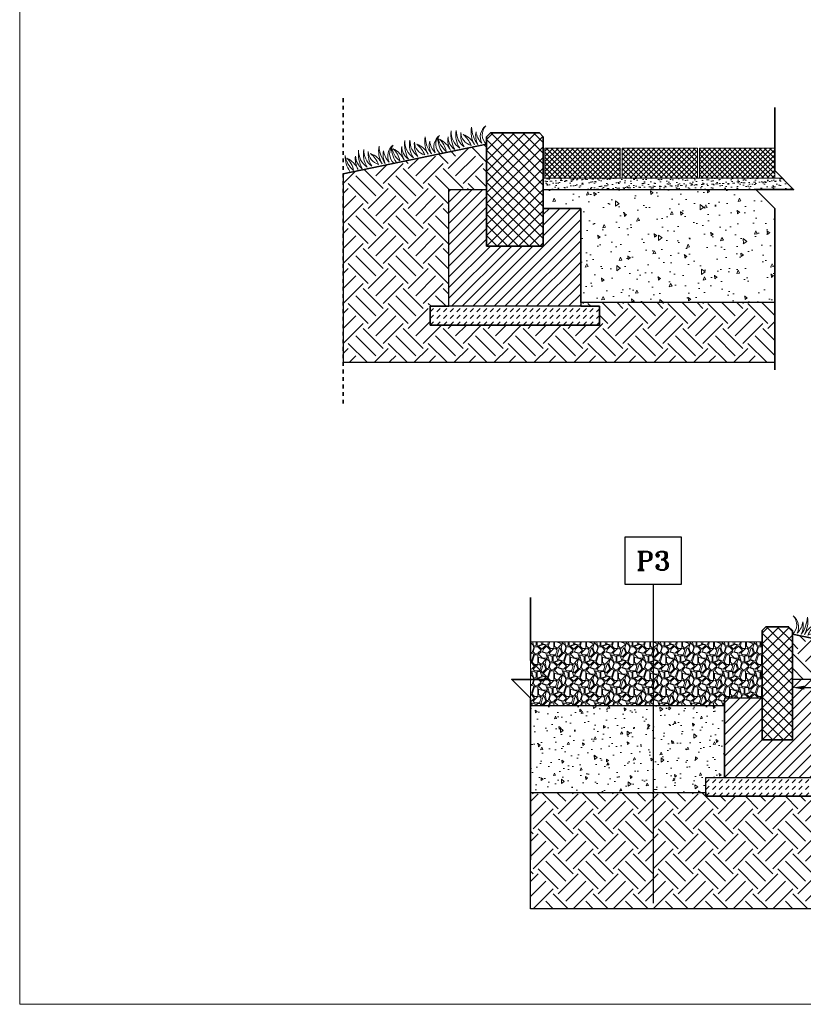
# Model space of a CAD drawing. Header units: millimetres. Extents: x 0 to 6535399, y 0 to 6021678.
# Tile 57 of 59: x 6534721 to 6534929, y 6021155 to 6021417. Entities that reach past the tile are written whole.
import ezdxf
from ezdxf import colors
from ezdxf.entities.mleader import LeaderData, LeaderLine
from ezdxf.math import Vec2, Vec3

# ---------------------------------------------------------------- set-up
doc = ezdxf.new("R2010")
doc.units = ezdxf.units.MM
doc.linetypes.add('0.5_0.5', pattern=[1, 0.5, -0.5])
for name, color, linetype, lineweight in [('!DETALE', 4, 'Continuous', 20), ('Detale', 6, 'Continuous', 20), ('PZT', 7, 'Continuous', 5), ('Sciany', 7, 'Continuous', 35), ('Wypelnienia', 252, 'Continuous', 13)]:
    doc.layers.add(name, color=color, linetype=linetype, lineweight=lineweight)
doc.layers.add('opisy', color=7, linetype='Continuous')
doc.layers.add('Widokowa', color=4, linetype='Continuous')
doc.styles.add('R_G detal', font='isocpeui.ttf')
doc.styles.add('ROMANT', font='romant.shx')

# ---------------------------------------------------------------- blocks, each defined once
blk = doc.blocks.new('KOSTKA 8 CM')
at = {"lineweight": 13}
h = blk.add_hatch(dxfattribs=at)
h.set_pattern_fill('ANSI37', color=256, scale=0.2999999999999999, angle=-1.190779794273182e-11, style=0)
h.set_pattern_definition([(44.9999999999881, (-8.964887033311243, -5.999998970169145), (-0.6735192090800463, 0.6735192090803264), []), (134.9999999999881, (-8.964887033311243, -5.999998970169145), (-0.6735192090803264, -0.6735192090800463), [])])
h.paths.add_polyline_path([(-10, -1.029829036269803e-06), (10, 1.029829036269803e-06), (10, -7.999998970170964), (-10.00000000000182, -8.000001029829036)])
at = {"layer": '!DETALE'}
blk.add_lwpolyline([(-10, -1.029829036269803e-06), (10, 1.029829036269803e-06), (10, -7.999998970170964), (-10.00000000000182, -8.000001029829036)], close=True, dxfattribs=at)

msp = doc.modelspace()

# ---------------------------------------------------------------- hatches: boundary and pattern name
at = {"layer": 'Wypelnienia'}
h = msp.add_hatch(dxfattribs=at)
h.set_pattern_fill('_USER', color=256, scale=2, angle=45, style=0, double=1, pattern_type=0)
h.set_pattern_definition([(45, (6534844.928218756, 6021356.632483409), (-1.414213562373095, 1.414213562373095), []), (135, (6534844.928218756, 6021356.632483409), (-1.414213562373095, -1.414213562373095), [])])
h.paths.add_polyline_path([(6534859.928218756, 6021385.632483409), (6534859.928218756, 6021356.632483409), (6534844.928218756, 6021356.632483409), (6534844.928218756, 6021385.632483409), (6534845.928218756, 6021386.632483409), (6534858.928218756, 6021386.632483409)])
h = msp.add_hatch(dxfattribs=at)
h.set_pattern_fill('EARTH', color=256, scale=30, angle=45, style=0, double=1)
h.set_pattern_definition([(45, (6534806.87158867, 6021330.79363465), (8.326672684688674e-16, 10.60660171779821), [7.5, -7.5]), (45, (6534804.882850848, 6021332.782372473), (8.326672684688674e-16, 10.60660171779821), [7.5, -7.5]), (45, (6534802.894113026, 6021334.771110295), (8.326672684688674e-16, 10.60660171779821), [7.5, -7.5]), (135, (6534802.894113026, 6021336.09693551), (-10.60660171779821, 1.460637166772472e-15), [7.5, -7.5]), (135, (6534804.882850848, 6021338.085673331), (-10.60660171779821, 1.460637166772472e-15), [7.5, -7.5]), (135, (6534806.87158867, 6021340.074411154), (-10.60660171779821, 1.460637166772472e-15), [7.5, -7.5])])
h.paths.add_polyline_path([(6534921.428120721, 6021341.632483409), (6534869.927945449, 6021341.632483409), (6534869.927945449, 6021340.632483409), (6534874.927945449, 6021340.632483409), (6534874.927945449, 6021335.632483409), (6534829.927945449, 6021335.632483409), (6534829.927945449, 6021340.632483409), (6534834.927945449, 6021340.632483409), (6534834.927945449, 6021371.632483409), (6534844.927945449, 6021371.632483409), (6534844.927945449, 6021383.632483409), (6534806.87158867, 6021375.79363465), (6534806.87158867, 6021325.79363465), (6534921.428120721, 6021325.79363465)])
h = msp.add_hatch(dxfattribs=at)
h.set_pattern_fill('AR-SAND', color=256, angle=45, style=0, double=1)
h.set_pattern_definition([(82.50000000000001, (6534852.927945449, 6021371.632483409), (-1.407013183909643, 1.31792712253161), [0, -1.519999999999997, 0, -1.699999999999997, 0, -1.624999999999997]), (52.5, (6534852.927945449, 6021371.632483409), (-0.7441375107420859, 3.246979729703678), [0, -0.82, 0, -1.37, 0, -0.525]), (12.5, (6534852.058204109, 6021370.762742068), (2.198029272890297, 2.206032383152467), [0, -0.5, 0, -1.8, 0, -2.35]), (2.499999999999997, (6534852.058204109, 6021370.762742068), (1.505042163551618, 2.746262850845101), [0, -0.25, 0, -1.18, 0, -1.35])])
h.paths.add_polyline_path([(6534859.928218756, 6021371.632483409), (6534926.428120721, 6021371.632483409), (6534923.428036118, 6021374.632568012), (6534859.928218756, 6021374.632560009)])
h = msp.add_hatch(dxfattribs=at)
h.set_pattern_fill('_USER', color=256, scale=2, angle=45, style=0, pattern_type=0)
h.set_pattern_definition([(45, (6534834.927945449, 6021345.632483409), (-1.414213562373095, 1.414213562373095), [])])
h.paths.add_polyline_path([(6534844.927945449, 6021371.632483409), (6534844.927945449, 6021356.632483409), (6534859.928218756, 6021356.632483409), (6534859.928218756, 6021366.632483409), (6534869.927945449, 6021366.632483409), (6534869.927945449, 6021340.632483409), (6534834.927945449, 6021340.632483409), (6534834.927945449, 6021371.632483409)])
h = msp.add_hatch(dxfattribs=at)
h.set_pattern_fill('AR-CONC', color=256, scale=0.05, angle=45, style=0, double=1)
h.set_pattern_definition([(94.99999999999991, (6515413.81549694, 6017165.975205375), (7.00473251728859, 5.877668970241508), [0.9525, -10.4775]), (40.00000000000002, (6515413.81549694, 6017165.975205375), (-8.000922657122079, 5.508836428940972), [0.762, -8.3820292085]), (145.4514447, (6515414.399222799, 6017166.465009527), (-0.996189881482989, 11.38650510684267), [0.8095004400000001, -8.90451223]), (91.1841999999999, (6515412.019445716, 6017167.7712566), (11.07051216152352, 8.097670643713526), [1.428749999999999, -15.71625]), (141.63555761, (6515412.94198672, 6017168.446062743), (-0.3543308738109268, 17.14133818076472), [1.214251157, -13.356780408]), (36.18415117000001, (6515412.019445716, 6017167.7712566), (-0.3543308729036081, 17.14133818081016), [1.1429983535, -12.572986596]), (66, (6515413.366484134, 6017168.220269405), (8.975998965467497, 1.744757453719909), [0.9524999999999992, -10.47749999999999]), (11.00000000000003, (6515413.366484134, 6017168.220269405), (-4.326996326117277, 8.697059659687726), [0.762, -8.382]), (116.451445, (6515414.114484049, 6017168.365665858), (4.649002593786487, 10.44181713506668), [0.8095004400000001, -8.90449688]), (82.50000000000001, (6515413.81549694, 6017165.975205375), (-2.880273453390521, 3.098670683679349), [0, -8.280399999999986, 0, -8.508999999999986, 0, -8.413749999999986]), (52.49999999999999, (6515413.81549694, 6017165.975205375), (-1.179486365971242, 5.904350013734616), [0, -4.8514, 0, -8.0899, 0, -3.20675]), (12.5, (6515411.812899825, 6017163.97260826), (4.99639315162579, 4.591309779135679), [0, -3.175, 0, -9.906, 0, -13.1445]), (2.499999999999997, (6515410.914874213, 6017163.074582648), (4.338195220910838, 6.136119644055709), [0, -4.1275, 0, -6.578600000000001, 0, -9.3345])])
h.paths.add_polyline_path([(6534921.428120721, 6021341.632483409), (6534869.927945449, 6021341.632483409), (6534869.927945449, 6021366.632483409), (6534859.928218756, 6021366.632483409), (6534859.928218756, 6021371.632483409), (6534907.113476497, 6021371.632483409), (6534916.428120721, 6021371.632483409), (6534921.428120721, 6021366.632483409), (6534921.428120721, 6021356.632483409)])
h = msp.add_hatch(dxfattribs=at)
h.set_pattern_fill('DASH', color=256, scale=10, angle=45, style=0)
h.set_pattern_definition([(45, (6534829.927945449, 6021335.632483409), (1.387778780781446e-16, 1.767766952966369), [1.25, -1.25])])
h.paths.add_polyline_path([(6534874.927945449, 6021340.632483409), (6534829.927945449, 6021340.632483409), (6534829.927945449, 6021335.632483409), (6534874.927945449, 6021335.632483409)])
h = msp.add_hatch(dxfattribs=at)
h.set_pattern_fill('EARTH', color=256, scale=30, angle=45, style=0, double=1)
h.set_pattern_definition([(45, (6534836.090859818, 6021180.770502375), (8.326672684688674e-16, 10.60660171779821), [7.5, -7.5]), (45, (6534834.102121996, 6021182.759240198), (8.326672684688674e-16, 10.60660171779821), [7.5, -7.5]), (45, (6534832.113384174, 6021184.74797802), (8.326672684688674e-16, 10.60660171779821), [7.5, -7.5]), (135, (6534832.113384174, 6021186.073803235), (-10.60660171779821, 1.460637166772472e-15), [7.5, -7.5]), (135, (6534834.102121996, 6021188.062541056), (-10.60660171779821, 1.460637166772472e-15), [7.5, -7.5]), (135, (6534836.090859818, 6021190.051278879), (-10.60660171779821, 1.460637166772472e-15), [7.5, -7.5])])
h.paths.add_polyline_path([(6534856.59082714, 6021211.609434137), (6534903.090761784, 6021211.609351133), (6534903.090761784, 6021210.609351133), (6534941.090761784, 6021210.609351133), (6534941.090761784, 6021215.609351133), (6534936.090761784, 6021215.609351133), (6534936.090761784, 6021241.609351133), (6534926.090761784, 6021241.609351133), (6534926.090761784, 6021253.609351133), (6534964.147118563, 6021245.770502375), (6534964.147118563, 6021180.770502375), (6534856.59082714, 6021180.77058538)])
h = msp.add_hatch(dxfattribs=at)
h.set_pattern_fill('_USER', color=256, scale=2, angle=45, style=0, double=1, pattern_type=0)
h.set_pattern_definition([(45, (6534918.090761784, 6021225.609351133), (-1.414213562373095, 1.414213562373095), []), (135, (6534918.090761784, 6021225.609351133), (-1.414213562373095, -1.414213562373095), [])])
h.paths.add_polyline_path([(6534918.090761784, 6021254.609351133), (6534918.090761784, 6021225.609351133), (6534926.090761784, 6021225.609351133), (6534926.090761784, 6021254.609351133), (6534925.090761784, 6021255.609351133), (6534919.090761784, 6021255.609351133)])
h = msp.add_hatch(dxfattribs=at)
h.set_pattern_fill('GRAVEL', color=256, scale=6, angle=45, style=0, double=1, pattern_type=2)
h.set_pattern_definition([(45, (6508168.928465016, 5994156.326007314), (8.881784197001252e-16, 8.485281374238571), [1.8, -4.199999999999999]), (45, (6508171.04978536, 5994159.295855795), (8.881784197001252e-16, 8.485281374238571), [1.5, -4.5]), (45, (6508170.625521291, 5994159.295855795), (8.881784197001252e-16, 8.485281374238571), [1.2, -4.800000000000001]), (45, (6508168.292068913, 5994159.08372376), (8.881784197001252e-16, 8.485281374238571), [0.8999999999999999, -0.8999999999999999, 1.2, -3]), (45, (6508168.079936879, 5994159.295855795), (8.881784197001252e-16, 8.485281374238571), [1.2, -0.3, 1.5, -3]), (45, (6508165.322220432, 5994158.235195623), (8.881784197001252e-16, 8.485281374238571), [1.5, -4.5]), (45, (6508169.14059705, 5994162.47783631), (8.881784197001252e-16, 8.485281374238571), [1.5, -4.5]), (135, (6508167.231408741, 5994156.326007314), (-8.48528137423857, 1.77635683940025e-15), [0.8999999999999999, -5.1]), (135, (6508164.685824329, 5994160.144383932), (-8.48528137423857, 1.77635683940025e-15), [0.6000000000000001, -5.4]), (135, (6508168.928465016, 5994156.326007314), (-8.48528137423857, 1.77635683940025e-15), [0.8999999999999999, -5.1]), (135, (6508165.534352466, 5994160.568648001), (-8.48528137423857, 1.77635683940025e-15), [0.3, -5.699999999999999]), (135, (6508167.443540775, 5994159.08372376), (-8.48528137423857, 1.77635683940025e-15), [0.8999999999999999, -5.1]), (135, (6508169.352729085, 5994158.023063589), (-8.48528137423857, 1.77635683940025e-15), [1.5, -4.5]), (135, (6508166.807144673, 5994161.417176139), (-8.48528137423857, 1.77635683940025e-15), [0.8999999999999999, -5.1]), (135, (6508168.928465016, 5994160.144383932), (-8.48528137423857, 1.77635683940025e-15), [1.2, -4.800000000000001]), (135, (6508169.14059705, 5994160.356515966), (-8.48528137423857, 1.77635683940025e-15), [1.2, -4.800000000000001]), (135, (6508171.474049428, 5994158.871591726), (-8.48528137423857, 1.77635683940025e-15), [0.6000000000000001, -5.4]), (135, (6508171.474049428, 5994160.144383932), (-8.48528137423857, 1.77635683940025e-15), [1.5, -4.5]), (90, (6508168.079936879, 5994156.326007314), (-4.242640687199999, 4.242640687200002), [2.545584, -5.939697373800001]), (90, (6508168.292068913, 5994156.962403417), (-4.242640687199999, 4.242640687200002), [1.272792, -7.2124893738]), (90, (6508167.867804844, 5994161.205044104), (-4.242640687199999, 4.242640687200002), [1.6970562, -6.788225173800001]), (90, (6508167.65567281, 5994161.417176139), (-4.242640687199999, 4.242640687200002), [1.272792, -7.2124893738]), (180, (6508166.595012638, 5994159.507987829), (-4.242640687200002, -4.242640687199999), [0.424266, -8.0610153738]), (180, (6508168.079936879, 5994156.326007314), (-4.242640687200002, -4.242640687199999), [0.8485259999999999, -7.6367553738]), (180, (6508168.079936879, 5994158.871591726), (-4.242640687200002, -4.242640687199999), [0.8485259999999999, -7.6367553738]), (180, (6508168.079936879, 5994160.99291207), (-4.242640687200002, -4.242640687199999), [0.8485259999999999, -7.6367553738]), (180, (6508168.504200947, 5994163.114232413), (-4.242640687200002, -4.242640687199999), [1.272792, -7.2124893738]), (180, (6508168.716332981, 5994162.902100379), (-4.242640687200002, -4.242640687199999), [0.8485259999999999, -7.6367553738]), (180, (6508168.079936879, 5994163.114232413), (-4.242640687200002, -4.242640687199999), [0.8485259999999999, -7.6367553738]), (180, (6508170.625521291, 5994158.023063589), (-4.242640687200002, -4.242640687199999), [1.272792, -7.2124893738]), (71.5650512, (6508169.352729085, 5994161.841440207), (4.242640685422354, 4.242640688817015), [0.6707999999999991, -12.74560786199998]), (71.5650512, (6508169.352729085, 5994159.720119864), (4.242640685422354, 4.242640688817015), [0.6707999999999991, -12.74560786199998]), (71.5650512, (6508166.595012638, 5994159.507987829), (4.242640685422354, 4.242640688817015), [1.341599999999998, -12.07480786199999]), (71.5650512, (6508165.7464845, 5994160.780780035), (4.242640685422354, 4.242640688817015), [1.341599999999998, -12.07480786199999]), (71.5650512, (6508166.807144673, 5994159.720119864), (4.242640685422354, 4.242640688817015), [1.341599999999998, -12.07480786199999]), (71.5650512, (6508168.504200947, 5994163.114232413), (4.242640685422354, 4.242640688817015), [1.341599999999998, -12.07480786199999]), (71.5650512, (6508166.595012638, 5994156.962403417), (4.242640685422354, 4.242640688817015), [2.012459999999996, -11.40394786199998]), (71.5650512, (6508166.382880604, 5994157.174535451), (4.242640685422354, 4.242640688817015), [2.012459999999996, -11.40394786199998]), (71.5650512, (6508164.685824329, 5994158.871591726), (4.242640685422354, 4.242640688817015), [2.012459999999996, -11.40394786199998]), (108.43494882, (6508167.019276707, 5994160.780780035), (-4.242640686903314, 4.242640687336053), [0.6708, -12.745607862]), (108.43494882, (6508169.14059705, 5994162.47783631), (-4.242640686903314, 4.242640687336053), [0.6708, -8.050007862, 1.3416, -3.354]), (108.43494882, (6508169.14059705, 5994161.629308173), (-4.242640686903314, 4.242640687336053), [1.3416, -12.074807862]), (108.43494882, (6508166.170748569, 5994159.507987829), (-4.242640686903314, 4.242640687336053), [1.3416, -12.074807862]), (108.43494882, (6508165.958616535, 5994159.295855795), (-4.242640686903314, 4.242640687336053), [1.3416, -12.074807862]), (108.43494882, (6508167.019276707, 5994161.205044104), (-4.242640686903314, 4.242640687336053), [2.01246, -11.403947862]), (161.5650512, (6508167.019276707, 5994159.08372376), (-4.242640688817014, 4.242640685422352), [0.6707999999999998, -12.745607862]), (161.5650512, (6508170.201257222, 5994161.417176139), (-4.242640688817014, 4.242640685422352), [0.6707999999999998, -12.745607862]), (161.5650512, (6508170.625521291, 5994159.295855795), (-4.242640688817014, 4.242640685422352), [1.3416, -12.074807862]), (161.5650512, (6508170.201257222, 5994159.295855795), (-4.242640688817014, 4.242640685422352), [1.3416, -12.074807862]), (161.5650512, (6508167.65567281, 5994162.689968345), (-4.242640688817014, 4.242640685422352), [1.3416, -12.074807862]), (161.5650512, (6508166.382880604, 5994157.174535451), (-4.242640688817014, 4.242640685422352), [1.3416, -12.074807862]), (161.5650512, (6508170.201257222, 5994157.59879952), (-4.242640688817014, 4.242640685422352), [2.012459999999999, -11.403947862]), (198.43494882, (6508169.14059705, 5994161.629308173), (-4.242640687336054, -4.242640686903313), [1.3416, -12.074807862]), (198.43494882, (6508169.564861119, 5994161.629308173), (-4.242640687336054, -4.242640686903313), [1.3416, -12.074807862]), (198.43494882, (6508168.504200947, 5994156.326007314), (-4.242640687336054, -4.242640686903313), [0.6708, -12.745607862]), (198.43494882, (6508168.079936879, 5994159.295855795), (-4.242640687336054, -4.242640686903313), [0.6708, -12.745607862]), (198.43494882, (6508167.65567281, 5994161.417176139), (-4.242640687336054, -4.242640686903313), [0.6708, -12.745607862])])
h.paths.add_polyline_path([(6534918.090761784, 6021236.609351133), (6534908.090761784, 6021236.609351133), (6534908.090770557, 6021234.60936463), (6534856.59082714, 6021234.60947564), (6534856.59082714, 6021251.60947564), (6534918.090761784, 6021251.609392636)])
h = msp.add_hatch(dxfattribs=at)
h.set_pattern_fill('_USER', color=256, scale=2, angle=45, style=0, pattern_type=0)
h.set_pattern_definition([(45, (6534908.090761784, 6021215.609351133), (-1.414213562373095, 1.414213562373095), [])])
h.paths.add_polyline_path([(6534926.090761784, 6021241.609351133), (6534926.090761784, 6021225.609351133), (6534918.090761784, 6021225.609351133), (6534918.090761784, 6021236.609351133), (6534908.090761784, 6021236.609351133), (6534908.090761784, 6021215.609351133), (6534936.090761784, 6021215.609351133), (6534936.090761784, 6021241.609351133)])
h = msp.add_hatch(dxfattribs=at)
h.set_pattern_fill('AR-CONC', color=256, angle=45, style=0, double=1)
h.set_pattern_definition([(94.99999999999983, (6534831.090859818, 6021200.609351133), (5.515519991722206, 4.628070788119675), [0.7499999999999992, -8.249999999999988]), (40, (6534831.090859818, 6021200.609351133), (-6.299921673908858, 4.337681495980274), [0.5999999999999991, -6.599999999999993]), (145.4514, (6534831.550486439, 6021200.995023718), (-0.7843946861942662, 8.965752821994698), [0.6374019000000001, -7.01142112]), (91.18419999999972, (6534829.676646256, 6021202.023564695), (8.71693000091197, 6.37613765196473), [1.125, -12.375]), (141.6356, (6534830.40305742, 6021202.554909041), (-0.2789901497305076, 13.49711689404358), [0.95610288, -10.51713]), (36.1842, (6534829.676646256, 6021202.023564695), (-0.2790006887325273, 13.49711667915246), [0.9, -9.9]), (66, (6534830.737306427, 6021202.377118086), (7.067715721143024, 1.3738247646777), [0.7499999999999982, -8.249999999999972]), (11.00000000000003, (6534830.737306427, 6021202.377118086), (-3.40708593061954, 6.848084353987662), [0.6, -6.6]), (116.4514, (6534831.326282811, 6021202.491603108), (3.660636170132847, 8.2219061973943), [0.6374019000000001, -7.01142112]), (82.50000000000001, (6534831.090859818, 6021200.609351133), (-2.267931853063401, 2.439898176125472), [0, -6.519999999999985, 0, -6.699999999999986, 0, -6.624999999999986]), (52.5, (6534831.090859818, 6021200.609351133), (-0.9287294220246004, 4.649094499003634), [0, -3.82, 0, -6.37, 0, -2.525]), (12.5, (6534829.514011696, 6021199.032503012), (3.934181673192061, 3.615207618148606), [0, -2.5, 0, -7.8, 0, -10.35]), (2.499999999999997, (6534828.806904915, 6021198.32539623), (3.415899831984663, 4.831598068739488), [0, -3.25, 0, -5.18, 0, -7.35])])
h.paths.add_polyline_path([(6534856.59082714, 6021211.609434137), (6534903.090761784, 6021211.609351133), (6534903.090761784, 6021215.609351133), (6534908.090761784, 6021215.609351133), (6534908.090770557, 6021234.6093877), (6534863.905248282, 6021234.6093877), (6534856.590851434, 6021234.60947564), (6534856.59082714, 6021216.609434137)])
h = msp.add_hatch(dxfattribs=at)
h.set_pattern_fill('DASH', color=256, scale=10, angle=45, style=0)
h.set_pattern_definition([(45, (6534903.090761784, 6021210.609351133), (1.387778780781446e-16, 1.767766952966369), [1.25, -1.25])])
h.paths.add_polyline_path([(6534903.090761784, 6021215.609351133), (6534941.090761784, 6021215.609351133), (6534941.090761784, 6021210.609351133), (6534903.090761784, 6021210.609351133)])

# ---------------------------------------------------------------- linework, layer by layer
at = {"elevation": -0.6633136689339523}
msp.add_lwpolyline([(6534881.651316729, 6021266.859393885), (6534896.651316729, 6021266.859393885), (6534896.651316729, 6021279.359393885), (6534881.651316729, 6021279.359393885)], close=True, dxfattribs=at)
msp.add_lwpolyline([(6534889.151316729, 6021266.859393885), (6534889.151316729, 6021182.257534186)], dxfattribs=at)
at = {"layer": 'Defpoints', "elevation": -0.6633136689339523}
for points in [[(6534921.428120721, 6021341.632483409), (6534869.927945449, 6021341.632483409), (6534869.927945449, 6021340.632483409), (6534874.927945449, 6021340.632483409), (6534874.927945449, 6021335.632483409), (6534829.927945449, 6021335.632483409), (6534829.927945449, 6021340.632483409), (6534834.927945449, 6021340.632483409), (6534834.927945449, 6021371.632483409), (6534844.927945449, 6021371.632483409), (6534844.927945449, 6021383.632483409), (6534806.87158867, 6021375.79363465), (6534806.87158867, 6021325.79363465), (6534921.428120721, 6021325.79363465), (6534921.428120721, 6021341.632483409)], [(6534856.59082714, 6021211.609434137), (6534903.090761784, 6021211.609351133), (6534903.090761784, 6021210.609351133), (6534903.090761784, 6021210.609351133), (6534903.090761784, 6021210.609351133), (6534941.090761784, 6021210.609351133), (6534941.090761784, 6021210.609351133), (6534941.090761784, 6021215.609351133), (6534936.090761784, 6021215.609351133), (6534936.090761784, 6021241.609351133), (6534926.090761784, 6021241.609351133), (6534926.090761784, 6021253.609351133), (6534964.147118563, 6021245.770502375), (6534964.147118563, 6021180.770502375), (6534856.59082714, 6021180.77058538), (6534856.59082714, 6021211.609434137)]]:
    msp.add_lwpolyline(points, close=True, dxfattribs=at)
at = {"layer": 'Detale', "elevation": -0.6633136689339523}
for points in [[(6534844.927945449, 6021383.632483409, -0.439483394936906), (6534844.722977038, 6021388.496650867, 0.3593321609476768), (6534843.622982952, 6021383.933106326, -0.170474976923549), (6534842.130367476, 6021386.965122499, 0.176292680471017), (6534842.592512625, 6021383.618407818, -0.1555526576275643), (6534840.939248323, 6021388.180845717, 0.1763414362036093), (6534841.725267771, 6021383.536801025, 0.1985784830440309), (6534838.683165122, 6021386.216407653, -0.1245911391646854), (6534840.809015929, 6021383.348071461, -0.3243526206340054), (6534838.067081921, 6021386.772132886, 0.1603607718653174), (6534838.9908987, 6021382.91811897, -0.2446341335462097), (6534836.883753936, 6021387.289016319, 0.1931788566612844), (6534837.790754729, 6021382.615257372, -0.2618976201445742), (6534835.514947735, 6021387.174035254, 0.1517676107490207), (6534836.462789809, 6021382.21186002, -0.2252791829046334), (6534834.692937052, 6021385.576227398, 0.1689509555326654), (6534835.372663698, 6021382.005869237, 0.1761533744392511), (6534832.399519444, 6021384.992517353, -0.1607834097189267), (6534834.20081045, 6021381.745937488, -0.1980347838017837), (6534831.971063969, 6021385.720545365, 0.1558036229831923), (6534833.196587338, 6021381.483433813, -2.51721746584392)], [(6534832.619858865, 6021381.097263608, -0.439483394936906), (6534832.414890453, 6021385.961431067, 0.3593321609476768), (6534831.314896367, 6021381.397886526, -0.170474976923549), (6534829.822280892, 6021384.429902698, 0.176292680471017), (6534830.284426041, 6021381.083188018, -0.1555526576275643), (6534828.631161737, 6021385.645625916, 0.1763414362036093), (6534829.417181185, 6021381.001581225, 0.1985784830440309), (6534826.375078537, 6021383.681187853, -0.1245911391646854), (6534828.500929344, 6021380.812851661, -0.3243526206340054), (6534825.758995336, 6021384.236913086, 0.1603607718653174), (6534826.682812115, 6021380.38289917, -0.2446341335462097), (6534824.575667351, 6021384.753796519, 0.1931788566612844), (6534825.482668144, 6021380.080037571, -0.2618976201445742), (6534823.20686115, 6021384.638815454, 0.1517676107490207), (6534824.154703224, 6021379.676640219, -0.2252791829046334), (6534822.384850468, 6021383.041007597, 0.1689509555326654), (6534823.064577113, 6021379.470649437, 0.1761533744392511), (6534820.091432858, 6021382.457297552, -0.1607834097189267), (6534821.892723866, 6021379.210717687, -0.1980347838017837), (6534819.662977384, 6021383.185325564, 0.1558036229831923), (6534820.888500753, 6021378.948214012, -2.51721746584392)], [(6534820.365453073, 6021378.573100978, -0.439483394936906), (6534820.160484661, 6021383.437268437, 0.3593321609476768), (6534819.060490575, 6021378.873723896, -0.170474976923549), (6534817.5678751, 6021381.905740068, 0.176292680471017), (6534818.030020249, 6021378.559025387, -0.1555526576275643), (6534816.376755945, 6021383.121463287, 0.1763414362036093), (6534817.162775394, 6021378.477418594, 0.1985784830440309), (6534814.120672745, 6021381.157025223, -0.1245911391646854), (6534816.246523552, 6021378.28868903, -0.3243526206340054), (6534813.504589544, 6021381.712750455, 0.1603607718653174), (6534814.428406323, 6021377.85873654, -0.2446341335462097), (6534812.321261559, 6021382.229633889, 0.1931788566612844), (6534813.228262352, 6021377.555874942, -0.2618976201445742), (6534810.952455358, 6021382.114652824, 0.1517676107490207), (6534811.900297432, 6021377.152477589, -0.2252791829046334), (6534810.130444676, 6021380.516844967, 0.1689509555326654), (6534810.810171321, 6021376.946486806, 0.1761533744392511), (6534807.837027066, 6021379.933134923, -0.1607834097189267), (6534809.638318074, 6021376.686555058, -0.1980347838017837), (6534807.408571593, 6021380.661162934, 0.1558036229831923), (6534808.634094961, 6021376.424051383, -2.51721746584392)], [(6534926.090761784, 6021253.609351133, 0.439483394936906), (6534926.295730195, 6021258.473518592, -0.3593321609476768), (6534927.395724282, 6021253.909974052, 0.170474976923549), (6534928.888339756, 6021256.941990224, -0.176292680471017), (6534928.426194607, 6021253.595275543, 0.1555526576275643), (6534930.079458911, 6021258.157713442, -0.1763414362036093), (6534929.293439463, 6021253.513668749, -0.1985784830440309), (6534932.335542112, 6021256.193275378, 0.1245911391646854), (6534930.209691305, 6021253.324939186, 0.3243526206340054), (6534932.951625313, 6021256.749000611, -0.1603607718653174), (6534932.027808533, 6021252.894986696, 0.2446341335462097), (6534934.134953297, 6021257.265884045, -0.1931788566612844), (6534933.227952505, 6021252.592125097, 0.2618976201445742), (6534935.503759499, 6021257.150902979, -0.1517676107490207), (6534934.555917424, 6021252.188727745, 0.2252791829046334), (6534936.325770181, 6021255.553095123, -0.1689509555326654), (6534935.646043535, 6021251.982736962, -0.1761533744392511), (6534938.61918779, 6021254.969385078, 0.1607834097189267), (6534936.817896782, 6021251.722805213, 0.1980347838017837), (6534939.047643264, 6021255.69741309, -0.1558036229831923), (6534937.822119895, 6021251.460301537, 2.51721746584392)]]:
    msp.add_lwpolyline(points, format="xyb", dxfattribs=at)
for points in [[(6534859.928218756, 6021371.632483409), (6534926.428120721, 6021371.632483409), (6534923.428036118, 6021374.632568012), (6534859.928218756, 6021374.632560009)], [(6534918.090761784, 6021236.609351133), (6534908.090761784, 6021236.609351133), (6534908.090761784, 6021234.609434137), (6534856.59082714, 6021234.609434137), (6534856.59082714, 6021251.609434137), (6534918.090761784, 6021251.609351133)]]:
    msp.add_lwpolyline(points, close=True, dxfattribs=at)
at = {"layer": 'PZT', "elevation": -0.6633136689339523}
msp.add_lwpolyline([(6534720.979416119, 6021677.985787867), (6535399.175074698, 6021677.985787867), (6535399.175074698, 6021155.405076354), (6534720.979416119, 6021155.405076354)], close=True, dxfattribs=at)
at = {"layer": 'Sciany', "linetype": '0.5_0.5', "ltscale": 2}
msp.add_line((6534806.87158867, 6021395.846509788, -0.6633136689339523), (6534806.87158867, 6021314.724397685, -0.6633136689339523), dxfattribs=at)
at = {"layer": 'Sciany'}
for p, q in [((6534844.927945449, 6021383.632483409, -0.6633136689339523), (6534806.87158867, 6021375.79363465, -0.6633136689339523)), ((6534926.090761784, 6021253.609351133, -0.6633136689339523), (6534964.147118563, 6021245.770502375, -0.6633136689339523))]:
    msp.add_line(p, q, dxfattribs=at)
at = {"layer": 'Sciany', "elevation": -0.6633136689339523}
for points in [[(6534921.428120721, 6021323.798509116), (6534921.428120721, 6021366.632483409), (6534916.428120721, 6021371.632483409), (6534926.428120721, 6021371.632483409), (6534921.428120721, 6021376.632483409), (6534921.428120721, 6021393.397899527)], [(6534859.928218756, 6021385.632483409), (6534859.928218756, 6021356.632483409), (6534844.928218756, 6021356.632483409), (6534844.928218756, 6021385.632483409), (6534845.928218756, 6021386.632483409), (6534858.928218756, 6021386.632483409), (6534859.928218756, 6021385.632483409)], [(6534856.59082714, 6021193.775459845), (6534856.59082714, 6021236.609434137), (6534851.59082714, 6021241.609434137), (6534861.59082714, 6021241.609434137), (6534856.59082714, 6021246.609434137), (6534856.59082714, 6021263.374850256)], [(6534918.090761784, 6021254.609351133), (6534918.090761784, 6021225.609351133), (6534926.090761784, 6021225.609351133), (6534926.090761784, 6021254.609351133), (6534925.090761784, 6021255.609351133), (6534919.090761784, 6021255.609351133), (6534918.090761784, 6021254.609351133)]]:
    msp.add_lwpolyline(points, dxfattribs=at)
at = {"layer": 'Widokowa', "elevation": -0.6633136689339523}
for points in [[(6534844.927945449, 6021371.632483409), (6534844.927945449, 6021356.632483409), (6534859.928218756, 6021356.632483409), (6534859.928218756, 6021366.632483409), (6534869.927945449, 6021366.632483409), (6534869.927945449, 6021340.632483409), (6534834.927945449, 6021340.632483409), (6534834.927945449, 6021371.632483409), (6534844.927945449, 6021371.632483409)], [(6534921.428120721, 6021341.632483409), (6534869.927945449, 6021341.632483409), (6534869.927945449, 6021366.632483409), (6534859.928218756, 6021366.632483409), (6534859.928218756, 6021371.632483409), (6534907.113476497, 6021371.632483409), (6534916.428120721, 6021371.632483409), (6534921.428120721, 6021366.632483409), (6534921.428120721, 6021356.632483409)], [(6534874.927945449, 6021340.632483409), (6534829.927945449, 6021340.632483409), (6534829.927945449, 6021335.632483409), (6534874.927945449, 6021335.632483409)], [(6534926.090761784, 6021241.609351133), (6534926.090761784, 6021225.609351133), (6534918.090761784, 6021225.609351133), (6534918.090761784, 6021236.609351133), (6534908.090761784, 6021236.609351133), (6534908.090761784, 6021215.609351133), (6534936.090761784, 6021215.609351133), (6534936.090761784, 6021241.609351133), (6534926.090761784, 6021241.609351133)], [(6534856.59082714, 6021211.609434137), (6534903.090761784, 6021211.609434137), (6534903.090761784, 6021215.609351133), (6534908.090761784, 6021215.609351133), (6534908.090770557, 6021234.6093877), (6534863.905248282, 6021234.6093877), (6534856.590851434, 6021234.60947564), (6534856.59082714, 6021216.609434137), (6534856.59082714, 6021211.609434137)], [(6534903.090761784, 6021215.609351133), (6534941.090761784, 6021215.609351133), (6534941.090761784, 6021210.609351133), (6534903.090761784, 6021210.609351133)]]:
    msp.add_lwpolyline(points, close=True, dxfattribs=at)

# ---------------------------------------------------------------- block references
for p in [(6534870.428186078, 6021382.63256109, -0.6633136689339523), (6534890.928153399, 6021382.632566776, -0.6633136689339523), (6534911.428120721, 6021382.632566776, -0.6633136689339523)]:
    msp.add_blockref('KOSTKA 8 CM', p)

# ---------------------------------------------------------------- texts
at = {"insert": (6534889.151316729, 6021273.109393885, -0.6633136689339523), "char_height": 5, "width": 15.00000000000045, "attachment_point": 5, "style": 'ROMANT'}
msp.add_mtext('P3', dxfattribs=at)

# ---------------------------------------------------------------- leaders
at = {"layer": 'opisy'}
ml = msp.add_multileader_mtext('Standard', dxfattribs=at)
ml.set_content('\\pxsm1;obrzeże betonowe 5 x 25 x 100 cm', color=256, style='R_G detal')
ml.set_leader_properties()
ml.build(insert=Vec2(0, 0))
ml.multileader.update_dxf_attribs({"text_left_attachment_type": 3, "text_right_attachment_type": 3, "dogleg_length": 5, "arrow_head_size": 3.2})
ctx = ml.context
ctx.base_point, ctx.arrow_head_size, ctx.landing_gap_size, ctx.plane_origin = Vec3(6534972.333396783, 6021239.439906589, -0.6633136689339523), 3.2, 3.2, Vec3(6534963.987510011, 6021225.293568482, -0.6633136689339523)
ctx.left_attachment, ctx.right_attachment = 3, 3
notes = []
notes.append((ctx, [(1, (1, 1, 0), (6534967.333396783, 6021239.439906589, -0.6633136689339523), (1, 0), 5, [(0, [(6534926.090761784, 6021239.439906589, -0.6633136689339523)], 0, [])])]))
ctx.mtext.insert, ctx.mtext.width, ctx.mtext.flow_direction = Vec3(6534975.533396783, 6021242.771724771, -0.6633136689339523), 135.5457093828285, 5
for ctx, leaders in notes:
    for number, flags, end, landing, length, lines in leaders:
        leader = LeaderData()
        leader.index, (leader.has_last_leader_line, leader.has_dogleg_vector, leader.attachment_direction) = number, flags
        leader.last_leader_point, leader.dogleg_vector, leader.dogleg_length = Vec3(end), Vec3(landing), length
        for number, points, colour, breaks in lines:
            line = LeaderLine()
            line.index, line.vertices, line.color, line.breaks = number, Vec3.list(points), colors.encode_raw_color(colour), breaks
            leader.lines.append(line)
        ctx.leaders.append(leader)

doc.saveas('drawing.dxf')
